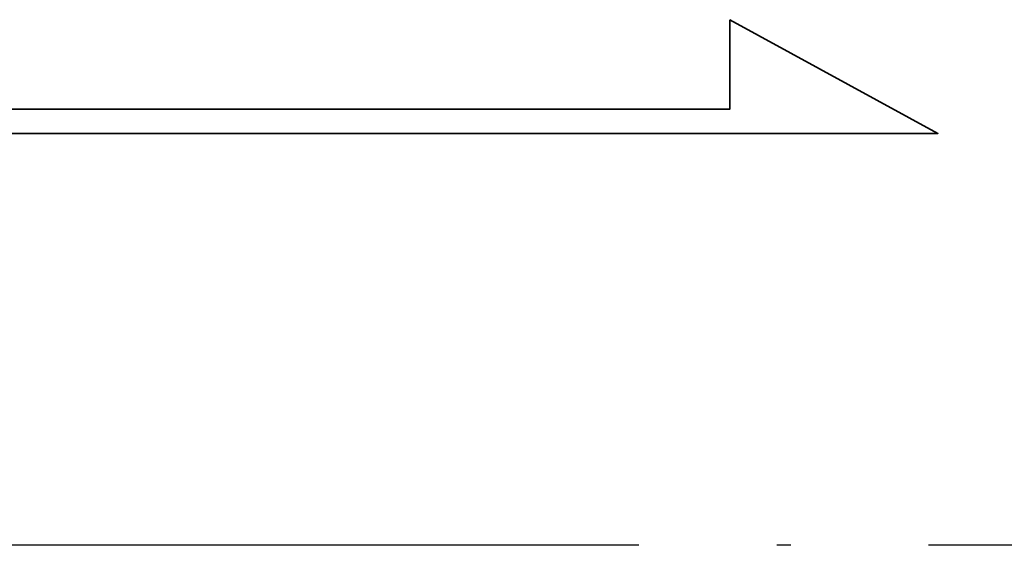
# Model space of a CAD drawing. Extents: x 904 to 1168, y 87 to 232.
# Tile 39 of 45: x 1142.3 to 1149.44, y 148.65 to 152.45. Entities that reach past the tile are written whole.
import ezdxf

# ---------------------------------------------------------------- set-up
doc = ezdxf.new("R2010")
doc.units = 0
doc.header["$MEASUREMENT"] = 0
doc.linetypes.add('CL-5', pattern=[7.1, 5, -1, 0.1, -1])
for name, color, linetype in [('CL', 1, 'CL-5'), ('DIM', 4, 'CONTINUOUS'), ('layer 1', 7, 'CONTINUOUS')]:
    doc.layers.add(name, color=color, linetype=linetype)

# ---------------------------------------------------------------- blocks, each defined once
blk = doc.blocks.new('TBI MOTION logo(完整正式版)')
at = {"layer": 'layer 1', "color": 22, "lineweight": 35}
blk.add_open_spline([(75.90875, -9.47875), (75.90875, -9.47875), (75.90875, -12.28625), (75.90875, -12.28625), (75.90875, -12.28625), (75.90875, -12.28625), (75.90875, -12.47875), (75.90875, -12.47875), (75.90875, -12.47875), (75.90875, -12.47875), (75.71625, -12.47875), (75.71625, -12.47875), (75.71625, -12.47875), (75.71625, -12.47875), (-88.32875, -12.47875), (-88.32875, -12.47875), (-88.32875, -12.47875), (-88.32875, -12.47875), (-88.32875, -13.29375), (-88.32875, -13.29375), (-88.32875, -13.29375), (-88.32875, -13.29375), (82.89125, -13.29375), (82.89125, -13.29375), (82.89125, -13.29375), (82.89125, -13.29375), (75.90875, -9.47875), (75.90875, -9.47875)], degree=3, knots=[0, 0, 0, 0, 0.14285714, 0.14285714, 0.14285714, 0.14285714, 0.28571429, 0.28571429, 0.28571429, 0.28571429, 0.42857143, 0.42857143, 0.42857143, 0.42857143, 0.57142857, 0.57142857, 0.57142857, 0.57142857, 0.71428571, 0.71428571, 0.71428571, 0.71428571, 0.85714286, 0.85714286, 0.85714286, 0.85714286, 1, 1, 1, 1], dxfattribs=at)

msp = doc.modelspace()

# ---------------------------------------------------------------- linework, layer by layer
at = {"layer": 'CL', "color": 7}
msp.add_line((1168.0926, 148.6472), (1072.1171, 148.6472), dxfattribs=at)

# ---------------------------------------------------------------- block references
at = {"layer": 'DIM', "xscale": 0.2159999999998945, "yscale": 0.2159999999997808, "zscale": 0.216}
msp.add_blockref('TBI MOTION logo(完整正式版)', (1131.0551, 154.5022), dxfattribs=at)

doc.saveas('drawing.dxf')
